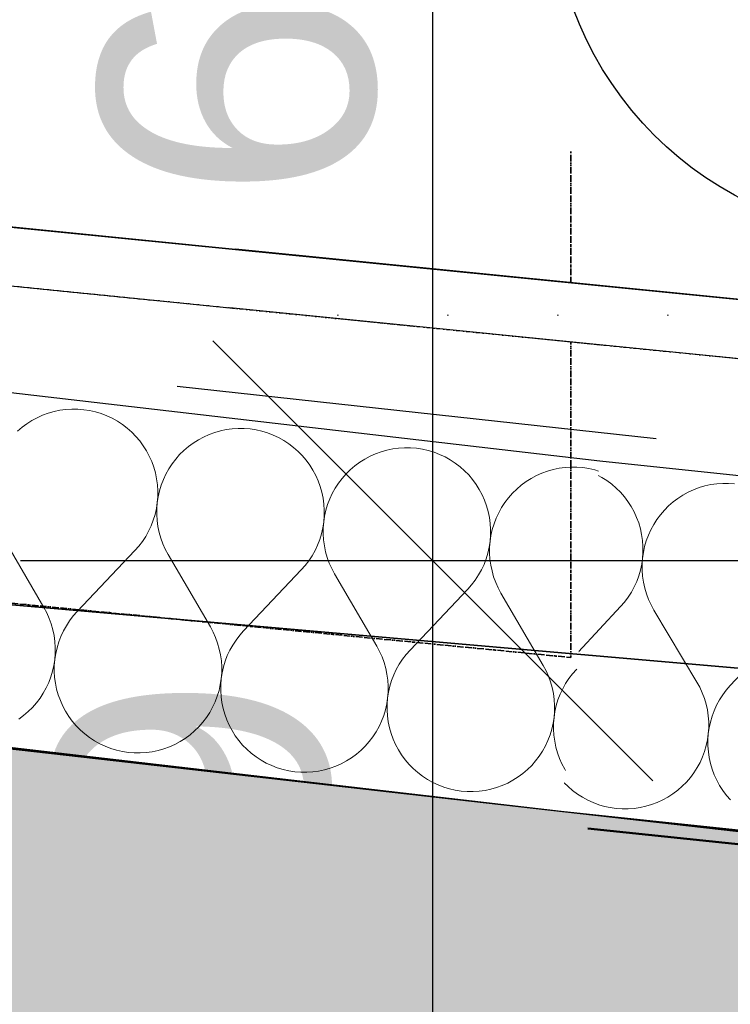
# Model space of a CAD drawing. Header units: millimetres. Extents: x -28761 to 4793, y -4271 to 20239.
# Tile 152 of 256: x -13695 to -13371, y 9213 to 9661. Entities that reach past the tile are written whole.
import ezdxf

# ---------------------------------------------------------------- set-up
doc = ezdxf.new("R2010")
doc.units = ezdxf.units.MM
doc.header["$MEASUREMENT"] = 0
for name, pattern in [('Telekomunikacni vodic', [9.25, 3, -0.75, 3, -0.75, 0.125, -0.75, 0.125, -0.75]), ('Wipeout_Contour', [1000, 0, -1000]), ('Čerchovaná M', [4.5, 2.5, -0.85, 0.3, -0.85])]:
    doc.linetypes.add(name, pattern=pattern)
for name, color, linetype in [('5._POHLED ZÁPADNÍ_1_Konstrukce - nenosné', 7, 'Continuous'), ('5._POHLED ZÁPADNÍ_1_Konstrukce - nosné', 7, 'Continuous'), ('5._POHLED ZÁPADNÍ_1_Kóty - SP', 7, 'Continuous'), ('5._POHLED ZÁPADNÍ_1_Nové_3D prvky model', 7, 'Continuous'), ('5._POHLED ZÁPADNÍ_1_Nové_Konstrukce - nenosné', 7, 'Continuous'), ('5._POHLED ZÁPADNÍ_1_Nové_Konstrukce - nosné', 7, 'Continuous'), ('5._POHLED ZÁPADNÍ_1_Nové_Kóty - SP', 7, 'Continuous'), ('5._POHLED ZÁPADNÍ_1_Nové_Popis', 7, 'Continuous'), ('5._POHLED ZÁPADNÍ_1_Nové_Výplně - Povrchové', 7, 'Continuous'), ('5._POHLED ZÁPADNÍ_1_Nové_Výplně – Řezové', 7, 'Continuous'), ('5._POHLED ZÁPADNÍ_1_Nové_ZJEDNODUŠENÝ DVŮR', 7, 'Continuous'), ('5._POHLED ZÁPADNÍ_1_TZB - elektroinstalace', 7, 'Continuous'), ('5._POHLED ZÁPADNÍ_1_Výplně – Řezové', 7, 'Continuous')]:
    doc.layers.add(name, color=color, linetype=linetype)
doc.styles.add('GENEROVANÝ_STYL_2', font='txt')
pattern_1 = [(0, (0, 0), (0, 86.60254), [0, -50]), (0, (25, 43.3), (0, 86.60254), [0, -50])]

# ---------------------------------------------------------------- blocks, each defined once
blk = doc.blocks.new('*X36', base_point=(-30186.65, -6515.26))
at = {"layer": '5._POHLED ZÁPADNÍ_1_Nové_Výplně – Řezové', "color": 21, "linetype": 'Continuous', "lineweight": 20, "true_color": 0xffaaaa}
for p, q in [((-13429.88, 9452.61), (-13431.57, 9453.52)), ((-13427.59, 9451.14), (-13429.88, 9452.61)), ((-13425.41, 9449.52), (-13427.59, 9451.14)), ((-13423.35, 9447.74), (-13425.41, 9449.52)), ((-13421.42, 9445.82), (-13423.35, 9447.74)), ((-13388.15, 9446.99), (-13390.62, 9445.85)), ((-13385.6, 9447.94), (-13388.15, 9446.99)), ((-13382.99, 9448.72), (-13385.6, 9447.94)), ((-13380.33, 9449.3), (-13382.99, 9448.72)), ((-13377.64, 9449.69), (-13380.33, 9449.3)), ((-13374.93, 9449.89), (-13377.64, 9449.69)), ((-13372.21, 9449.9), (-13374.93, 9449.89)), ((-13369.49, 9449.71), (-13372.21, 9449.9)), ((-13419.64, 9443.77), (-13421.42, 9445.82)), ((-13418, 9441.59), (-13419.64, 9443.77)), ((-13416.53, 9439.3), (-13418, 9441.59)), ((-13397.46, 9441.43), (-13399.51, 9439.64)), ((-13395.29, 9443.07), (-13397.46, 9441.43)), ((-13393, 9444.54), (-13395.29, 9443.07)), ((-13390.62, 9445.85), (-13393, 9444.54)), ((-13415.22, 9436.92), (-13416.53, 9439.3)), ((-13401.43, 9437.71), (-13403.21, 9435.65)), ((-13399.51, 9439.64), (-13401.43, 9437.71)), ((-13414.09, 9434.45), (-13415.22, 9436.92)), ((-13413.13, 9431.9), (-13414.09, 9434.45)), ((-13404.83, 9433.47), (-13406.3, 9431.18)), ((-13403.21, 9435.65), (-13404.83, 9433.47)), ((-13412.36, 9429.29), (-13413.13, 9431.9)), ((-13411.78, 9426.63), (-13412.36, 9429.29)), ((-13407.6, 9428.79), (-13408.72, 9426.31)), ((-13406.3, 9431.18), (-13407.6, 9428.79)), ((-13411.39, 9423.94), (-13411.78, 9426.63)), ((-13411.19, 9421.23), (-13411.39, 9423.94)), ((-13409.66, 9423.76), (-13410.42, 9421.15)), ((-13408.72, 9426.31), (-13409.66, 9423.76)), ((-13411.18, 9418.51), (-13411.19, 9421.23)), ((-13410.42, 9421.15), (-13410.99, 9418.49)), ((-13411.76, 9413.1), (-13411.37, 9415.79)), ((-13411.37, 9415.79), (-13411.56, 9413.08)), ((-13411.37, 9415.79), (-13411.18, 9418.51)), ((-13410.99, 9418.49), (-13411.37, 9415.79)), ((-13413.09, 9407.83), (-13412.33, 9410.44)), ((-13412.33, 9410.44), (-13411.76, 9413.1)), ((-13411.56, 9413.08), (-13411.55, 9410.36)), ((-13411.55, 9410.36), (-13411.35, 9407.64)), ((-13414.04, 9405.28), (-13413.09, 9407.83)), ((-13411.35, 9407.64), (-13410.95, 9404.95)), ((-13416.47, 9400.41), (-13415.17, 9402.8)), ((-13415.17, 9402.8), (-13414.04, 9405.28)), ((-13410.95, 9404.95), (-13410.37, 9402.3)), ((-13410.37, 9402.3), (-13409.59, 9399.69)), ((-13419.56, 9395.94), (-13417.93, 9398.12)), ((-13417.93, 9398.12), (-13416.47, 9400.41)), ((-13409.59, 9399.69), (-13408.64, 9397.14)), ((-13408.64, 9397.14), (-13407.5, 9394.67)), ((-13421.34, 9393.88), (-13440.44, 9373.32)), ((-13421.34, 9393.88), (-13419.56, 9395.94)), ((-13407.5, 9394.67), (-13406.19, 9392.29)), ((-13406.19, 9392.29), (-13386.65, 9359.58)), ((-13345.57, 9385.9), (-13371.49, 9357.99)), ((-13385.34, 9357.2), (-13386.65, 9359.58)), ((-13384.2, 9354.73), (-13385.34, 9357.2)), ((-13371.49, 9357.99), (-13373.27, 9355.93)), ((-13383.24, 9352.18), (-13384.2, 9354.73)), ((-13382.47, 9349.58), (-13383.24, 9352.18)), ((-13374.9, 9353.75), (-13376.37, 9351.46)), ((-13373.27, 9355.93), (-13374.9, 9353.75)), ((-13381.88, 9346.92), (-13382.47, 9349.58)), ((-13377.67, 9349.07), (-13378.79, 9346.59)), ((-13376.37, 9351.46), (-13377.67, 9349.07)), ((-13381.49, 9344.23), (-13381.88, 9346.92)), ((-13381.28, 9341.51), (-13381.49, 9344.23)), ((-13379.74, 9344.04), (-13380.5, 9341.43)), ((-13378.79, 9346.59), (-13379.74, 9344.04)), ((-13381.46, 9336.08), (-13381.28, 9338.79)), ((-13381.08, 9338.77), (-13381.46, 9336.08)), ((-13381.28, 9338.79), (-13381.28, 9341.51)), ((-13380.5, 9341.43), (-13381.08, 9338.77)), ((-13381.84, 9333.39), (-13381.46, 9336.08)), ((-13381.46, 9336.08), (-13381.65, 9333.37)), ((-13383.17, 9328.11), (-13382.41, 9330.73)), ((-13382.41, 9330.73), (-13381.84, 9333.39)), ((-13381.65, 9333.37), (-13381.65, 9330.65)), ((-13381.65, 9330.65), (-13381.45, 9327.93)), ((-13385.24, 9323.08), (-13384.12, 9325.56)), ((-13384.12, 9325.56), (-13383.17, 9328.11)), ((-13381.45, 9327.93), (-13381.06, 9325.24)), ((-13381.06, 9325.24), (-13380.48, 9322.58)), ((-13388, 9318.4), (-13386.54, 9320.69)), ((-13386.54, 9320.69), (-13385.24, 9323.08)), ((-13380.48, 9322.58), (-13379.7, 9319.97)), ((-13391.4, 9314.16), (-13389.63, 9316.22)), ((-13389.63, 9316.22), (-13388, 9318.4)), ((-13379.7, 9319.97), (-13378.75, 9317.43)), ((-13378.75, 9317.43), (-13377.61, 9314.95)), ((-13447.02, 9313.87), (-13445.26, 9312.11)), ((-13445.26, 9312.11), (-13443.2, 9310.34)), ((-13395.37, 9310.44), (-13393.32, 9312.23)), ((-13393.32, 9312.23), (-13391.4, 9314.16)), ((-13377.61, 9314.95), (-13376.31, 9312.57)), ((-13376.31, 9312.57), (-13374.83, 9310.28)), ((-13443.2, 9310.34), (-13441.02, 9308.71)), ((-13441.02, 9308.71), (-13438.72, 9307.24)), ((-13438.72, 9307.24), (-13436.33, 9305.95)), ((-13402.22, 9306.02), (-13399.83, 9307.33)), ((-13399.83, 9307.33), (-13397.55, 9308.81)), ((-13397.55, 9308.81), (-13395.37, 9310.44)), ((-13374.83, 9310.28), (-13373.2, 9308.11)), ((-13373.2, 9308.11), (-13371.41, 9306.05)), ((-13436.33, 9305.95), (-13433.86, 9304.82)), ((-13433.86, 9304.82), (-13431.31, 9303.87)), ((-13431.31, 9303.87), (-13428.69, 9303.11)), ((-13428.69, 9303.11), (-13426.03, 9302.54)), ((-13412.5, 9302.57), (-13409.84, 9303.16)), ((-13409.84, 9303.16), (-13407.24, 9303.93)), ((-13407.24, 9303.93), (-13404.69, 9304.88)), ((-13404.69, 9304.88), (-13402.22, 9306.02)), ((-13426.03, 9302.54), (-13423.34, 9302.16)), ((-13423.34, 9302.16), (-13420.63, 9301.97)), ((-13420.63, 9301.97), (-13417.91, 9301.98)), ((-13417.91, 9301.98), (-13415.19, 9302.18)), ((-13415.19, 9302.18), (-13412.5, 9302.57))]:
    blk.add_line(p, q, dxfattribs=at)
blk = doc.blocks.new('*X37', base_point=(-30186.65, -6515.26))
at = {"layer": '5._POHLED ZÁPADNÍ_1_Nové_Výplně – Řezové', "color": 21, "linetype": 'Continuous', "lineweight": 20, "true_color": 0xffaaaa}
for p, q in [((-13681.65, 9481.78), (-13684.2, 9480.85)), ((-13679.03, 9482.52), (-13681.65, 9481.78)), ((-13676.37, 9483.08), (-13679.03, 9482.52)), ((-13673.67, 9483.44), (-13676.37, 9483.08)), ((-13670.96, 9483.61), (-13673.67, 9483.44)), ((-13668.24, 9483.59), (-13670.96, 9483.61)), ((-13665.52, 9483.37), (-13668.24, 9483.59)), ((-13662.83, 9482.97), (-13665.52, 9483.37)), ((-13660.18, 9482.36), (-13662.83, 9482.97)), ((-13657.58, 9481.58), (-13660.18, 9482.36)), ((-13689.09, 9478.45), (-13691.39, 9477)), ((-13686.69, 9479.74), (-13689.09, 9478.45)), ((-13684.2, 9480.85), (-13686.69, 9479.74)), ((-13655.04, 9480.6), (-13657.58, 9481.58)), ((-13652.57, 9479.45), (-13655.04, 9480.6)), ((-13650.19, 9478.13), (-13652.57, 9479.45)), ((-13647.92, 9476.64), (-13650.19, 9478.13)), ((-13693.58, 9475.39), (-13695.65, 9473.62)), ((-13691.39, 9477), (-13693.58, 9475.39)), ((-13645.75, 9474.99), (-13647.92, 9476.64)), ((-13643.71, 9473.19), (-13645.75, 9474.99)), ((-13641.81, 9471.25), (-13643.71, 9473.19)), ((-13605.96, 9473), (-13608.52, 9472.07)), ((-13603.35, 9473.75), (-13605.96, 9473)), ((-13600.68, 9474.3), (-13603.35, 9473.75)), ((-13597.99, 9474.67), (-13600.68, 9474.3)), ((-13595.27, 9474.84), (-13597.99, 9474.67)), ((-13592.55, 9474.82), (-13595.27, 9474.84)), ((-13589.84, 9474.6), (-13592.55, 9474.82)), ((-13587.15, 9474.19), (-13589.84, 9474.6)), ((-13584.5, 9473.59), (-13587.15, 9474.19)), ((-13581.89, 9472.8), (-13584.5, 9473.59)), ((-13579.35, 9471.83), (-13581.89, 9472.8)), ((-13640.04, 9469.18), (-13641.81, 9471.25)), ((-13638.43, 9466.99), (-13640.04, 9469.18)), ((-13613.4, 9469.68), (-13615.7, 9468.22)), ((-13611, 9470.96), (-13613.4, 9469.68)), ((-13608.52, 9472.07), (-13611, 9470.96)), ((-13576.89, 9470.68), (-13579.35, 9471.83)), ((-13574.51, 9469.36), (-13576.89, 9470.68)), ((-13572.24, 9467.87), (-13574.51, 9469.36)), ((-13636.98, 9464.69), (-13638.43, 9466.99)), ((-13635.7, 9462.29), (-13636.98, 9464.69)), ((-13619.96, 9464.85), (-13621.9, 9462.94)), ((-13617.89, 9466.61), (-13619.96, 9464.85)), ((-13615.7, 9468.22), (-13617.89, 9466.61)), ((-13570.07, 9466.22), (-13572.24, 9467.87)), ((-13568.03, 9464.42), (-13570.07, 9466.22)), ((-13566.12, 9462.48), (-13568.03, 9464.42)), ((-13530.28, 9464.23), (-13532.84, 9463.3)), ((-13527.66, 9464.97), (-13530.28, 9464.23)), ((-13525, 9465.53), (-13527.66, 9464.97)), ((-13522.3, 9465.89), (-13525, 9465.53)), ((-13519.59, 9466.07), (-13522.3, 9465.89)), ((-13516.87, 9466.04), (-13519.59, 9466.07)), ((-13514.16, 9465.83), (-13516.87, 9466.04)), ((-13511.47, 9465.42), (-13514.16, 9465.83)), ((-13508.81, 9464.82), (-13511.47, 9465.42)), ((-13506.21, 9464.03), (-13508.81, 9464.82)), ((-13503.67, 9463.06), (-13506.21, 9464.03)), ((-13634.59, 9459.8), (-13635.7, 9462.29)), ((-13633.66, 9457.25), (-13634.59, 9459.8)), ((-13623.7, 9460.9), (-13625.35, 9458.73)), ((-13621.9, 9462.94), (-13623.7, 9460.9)), ((-13564.36, 9460.41), (-13566.12, 9462.48)), ((-13562.75, 9458.21), (-13564.36, 9460.41)), ((-13540.02, 9459.45), (-13542.21, 9457.84)), ((-13537.72, 9460.9), (-13540.02, 9459.45)), ((-13535.32, 9462.19), (-13537.72, 9460.9)), ((-13532.84, 9463.3), (-13535.32, 9462.19)), ((-13501.2, 9461.91), (-13503.67, 9463.06)), ((-13498.83, 9460.58), (-13501.2, 9461.91)), ((-13496.55, 9459.09), (-13498.83, 9460.58)), ((-13632.92, 9454.63), (-13633.66, 9457.25)), ((-13626.84, 9456.45), (-13628.16, 9454.08)), ((-13625.35, 9458.73), (-13626.84, 9456.45)), ((-13561.3, 9455.91), (-13562.75, 9458.21)), ((-13560.01, 9453.51), (-13561.3, 9455.91)), ((-13544.28, 9456.07), (-13546.22, 9454.16)), ((-13542.21, 9457.84), (-13544.28, 9456.07)), ((-13494.39, 9457.44), (-13496.55, 9459.09)), ((-13492.35, 9455.64), (-13494.39, 9457.44)), ((-13490.44, 9453.7), (-13492.35, 9455.64)), ((-13454.6, 9455.45), (-13457.15, 9454.52)), ((-13451.98, 9456.2), (-13454.6, 9455.45)), ((-13449.32, 9456.76), (-13451.98, 9456.2)), ((-13446.62, 9457.12), (-13449.32, 9456.76)), ((-13443.91, 9457.29), (-13446.62, 9457.12)), ((-13441.19, 9457.27), (-13443.91, 9457.29)), ((-13438.47, 9457.05), (-13441.19, 9457.27)), ((-13435.78, 9456.64), (-13438.47, 9457.05)), ((-13433.13, 9456.04), (-13435.78, 9456.64)), ((-13431.35, 9455.5), (-13433.13, 9456.04)), ((-13632.36, 9451.97), (-13632.92, 9454.63)), ((-13632, 9449.27), (-13632.36, 9451.97)), ((-13629.31, 9451.61), (-13630.28, 9449.07)), ((-13628.16, 9454.08), (-13629.31, 9451.61)), ((-13558.91, 9451.03), (-13560.01, 9453.51)), ((-13557.98, 9448.47), (-13558.91, 9451.03)), ((-13548.02, 9452.12), (-13549.66, 9449.96)), ((-13546.22, 9454.16), (-13548.02, 9452.12)), ((-13488.68, 9451.63), (-13490.44, 9453.7)), ((-13487.06, 9449.44), (-13488.68, 9451.63)), ((-13464.34, 9450.68), (-13466.53, 9449.06)), ((-13462.03, 9452.13), (-13464.34, 9450.68)), ((-13459.64, 9453.41), (-13462.03, 9452.13)), ((-13457.15, 9454.52), (-13459.64, 9453.41)), ((-13631.83, 9446.55), (-13632, 9449.27)), ((-13631.85, 9443.83), (-13631.83, 9446.55)), ((-13631.07, 9446.47), (-13631.66, 9443.81)), ((-13630.28, 9449.07), (-13631.07, 9446.47)), ((-13557.23, 9445.86), (-13557.98, 9448.47)), ((-13551.15, 9447.68), (-13552.48, 9445.3)), ((-13549.66, 9449.96), (-13551.15, 9447.68)), ((-13485.61, 9447.14), (-13487.06, 9449.44)), ((-13484.33, 9444.74), (-13485.61, 9447.14)), ((-13468.6, 9447.3), (-13470.54, 9445.39)), ((-13466.53, 9449.06), (-13468.6, 9447.3)), ((-13632.07, 9441.12), (-13631.85, 9443.83)), ((-13631.66, 9443.81), (-13632.07, 9441.12)), ((-13556.68, 9443.19), (-13557.23, 9445.86)), ((-13556.32, 9440.5), (-13556.68, 9443.19)), ((-13553.62, 9442.84), (-13554.6, 9440.3)), ((-13552.48, 9445.3), (-13553.62, 9442.84)), ((-13483.22, 9442.26), (-13484.33, 9444.74)), ((-13482.29, 9439.7), (-13483.22, 9442.26)), ((-13472.33, 9443.35), (-13473.98, 9441.18)), ((-13470.54, 9445.39), (-13472.33, 9443.35)), ((-13633.09, 9435.78), (-13632.48, 9438.43)), ((-13632.48, 9438.43), (-13632.07, 9441.12)), ((-13632.29, 9438.41), (-13632.31, 9435.69)), ((-13632.07, 9441.12), (-13632.29, 9438.41)), ((-13556.15, 9437.78), (-13556.32, 9440.5)), ((-13556.17, 9435.06), (-13556.15, 9437.78)), ((-13555.38, 9437.69), (-13555.98, 9435.04)), ((-13554.6, 9440.3), (-13555.38, 9437.69)), ((-13481.55, 9437.08), (-13482.29, 9439.7)), ((-13481, 9434.42), (-13481.55, 9437.08)), ((-13475.47, 9438.91), (-13476.79, 9436.53)), ((-13473.98, 9441.18), (-13475.47, 9438.91)), ((-13634.85, 9430.64), (-13633.88, 9433.18)), ((-13633.88, 9433.18), (-13633.09, 9435.78)), ((-13632.31, 9435.69), (-13632.13, 9432.97)), ((-13632.13, 9432.97), (-13631.77, 9430.28)), ((-13556.39, 9432.35), (-13556.17, 9435.06)), ((-13555.98, 9435.04), (-13556.39, 9432.35)), ((-13480.63, 9431.72), (-13481, 9434.42)), ((-13477.94, 9434.06), (-13478.91, 9431.52)), ((-13476.79, 9436.53), (-13477.94, 9434.06)), ((-13637.33, 9425.8), (-13636, 9428.17)), ((-13636, 9428.17), (-13634.85, 9430.64)), ((-13631.77, 9430.28), (-13631.21, 9427.62)), ((-13557.4, 9427.01), (-13556.8, 9429.66)), ((-13556.8, 9429.66), (-13556.39, 9432.35)), ((-13556.6, 9429.64), (-13556.62, 9426.92)), ((-13556.39, 9432.35), (-13556.6, 9429.64)), ((-13480.46, 9429.01), (-13480.63, 9431.72)), ((-13480.49, 9426.29), (-13480.46, 9429.01)), ((-13479.7, 9428.92), (-13480.3, 9426.26)), ((-13478.91, 9431.52), (-13479.7, 9428.92)), ((-13702.82, 9426.34), (-13683.62, 9393.43)), ((-13638.82, 9423.52), (-13637.33, 9425.8)), ((-13631.21, 9427.62), (-13630.46, 9425)), ((-13630.46, 9425), (-13629.53, 9422.44)), ((-13559.17, 9421.86), (-13558.19, 9424.4)), ((-13558.19, 9424.4), (-13557.4, 9427.01)), ((-13556.62, 9426.92), (-13556.45, 9424.2)), ((-13556.45, 9424.2), (-13556.08, 9421.5)), ((-13481.12, 9420.89), (-13480.7, 9423.57)), ((-13480.7, 9423.57), (-13480.92, 9420.86)), ((-13480.7, 9423.57), (-13480.49, 9426.29)), ((-13480.3, 9426.26), (-13480.7, 9423.57)), ((-13642.27, 9419.32), (-13668.48, 9391.68)), ((-13642.27, 9419.32), (-13640.47, 9421.36)), ((-13640.47, 9421.36), (-13638.82, 9423.52)), ((-13629.53, 9422.44), (-13628.42, 9419.96)), ((-13628.42, 9419.96), (-13627.13, 9417.56)), ((-13561.64, 9417.02), (-13560.32, 9419.4)), ((-13560.32, 9419.4), (-13559.17, 9421.86)), ((-13556.08, 9421.5), (-13555.53, 9418.84)), ((-13481.72, 9418.23), (-13481.12, 9420.89)), ((-13480.92, 9420.86), (-13480.94, 9418.14)), ((-13627.13, 9417.56), (-13607.94, 9384.66)), ((-13564.79, 9412.58), (-13563.14, 9414.75)), ((-13563.14, 9414.75), (-13561.64, 9417.02)), ((-13555.53, 9418.84), (-13554.78, 9416.23)), ((-13554.78, 9416.23), (-13553.85, 9413.67)), ((-13483.48, 9413.09), (-13482.51, 9415.63)), ((-13482.51, 9415.63), (-13481.72, 9418.23)), ((-13480.94, 9418.14), (-13480.77, 9415.43)), ((-13480.77, 9415.43), (-13480.4, 9412.73)), ((-13566.59, 9410.54), (-13592.8, 9382.9)), ((-13566.59, 9410.54), (-13564.79, 9412.58)), ((-13553.85, 9413.67), (-13552.74, 9411.19)), ((-13552.74, 9411.19), (-13551.45, 9408.79)), ((-13485.96, 9408.25), (-13484.63, 9410.62)), ((-13484.63, 9410.62), (-13483.48, 9413.09)), ((-13480.4, 9412.73), (-13479.84, 9410.07)), ((-13551.45, 9408.79), (-13532.25, 9375.88)), ((-13489.1, 9403.81), (-13487.45, 9405.97)), ((-13487.45, 9405.97), (-13485.96, 9408.25)), ((-13479.84, 9410.07), (-13479.1, 9407.45)), ((-13479.1, 9407.45), (-13478.16, 9404.9)), ((-13490.9, 9401.77), (-13517.12, 9374.13)), ((-13490.9, 9401.77), (-13489.1, 9403.81)), ((-13478.16, 9404.9), (-13477.05, 9402.41)), ((-13477.05, 9402.41), (-13475.77, 9400.02)), ((-13475.77, 9400.02), (-13456.57, 9367.11)), ((-13682.33, 9391.03), (-13683.62, 9393.43)), ((-13681.22, 9388.55), (-13682.33, 9391.03)), ((-13680.29, 9386), (-13681.22, 9388.55)), ((-13670.28, 9389.64), (-13671.93, 9387.47)), ((-13668.48, 9391.68), (-13670.28, 9389.64)), ((-13679.54, 9383.38), (-13680.29, 9386)), ((-13678.99, 9380.72), (-13679.54, 9383.38)), ((-13673.43, 9385.2), (-13674.75, 9382.82)), ((-13671.93, 9387.47), (-13673.43, 9385.2)), ((-13606.65, 9382.26), (-13607.94, 9384.66)), ((-13678.62, 9378.02), (-13678.99, 9380.72)), ((-13675.9, 9380.36), (-13676.88, 9377.82)), ((-13674.75, 9382.82), (-13675.9, 9380.36)), ((-13605.54, 9379.78), (-13606.65, 9382.26)), ((-13604.61, 9377.22), (-13605.54, 9379.78)), ((-13594.6, 9380.86), (-13596.25, 9378.7)), ((-13592.8, 9382.9), (-13594.6, 9380.86)), ((-13678.45, 9375.31), (-13678.62, 9378.02)), ((-13678.47, 9372.59), (-13678.45, 9375.31)), ((-13677.67, 9375.22), (-13678.27, 9372.56)), ((-13676.88, 9377.82), (-13677.67, 9375.22)), ((-13603.86, 9374.61), (-13604.61, 9377.22)), ((-13603.3, 9371.94), (-13603.86, 9374.61)), ((-13597.74, 9376.43), (-13599.07, 9374.05)), ((-13596.25, 9378.7), (-13597.74, 9376.43)), ((-13530.97, 9373.49), (-13532.25, 9375.88)), ((-13679.09, 9367.18), (-13678.68, 9369.87)), ((-13678.68, 9369.87), (-13678.9, 9367.16)), ((-13678.68, 9369.87), (-13678.47, 9372.59)), ((-13678.27, 9372.56), (-13678.68, 9369.87)), ((-13602.94, 9369.25), (-13603.3, 9371.94)), ((-13600.22, 9371.59), (-13601.19, 9369.05)), ((-13599.07, 9374.05), (-13600.22, 9371.59)), ((-13529.86, 9371), (-13530.97, 9373.49)), ((-13528.92, 9368.45), (-13529.86, 9371)), ((-13520.57, 9369.93), (-13522.06, 9367.65)), ((-13518.92, 9372.09), (-13520.57, 9369.93)), ((-13517.12, 9374.13), (-13518.92, 9372.09)), ((-13679.69, 9364.53), (-13679.09, 9367.18)), ((-13678.9, 9367.16), (-13678.92, 9364.44)), ((-13602.76, 9366.53), (-13602.94, 9369.25)), ((-13602.78, 9363.81), (-13602.76, 9366.53)), ((-13601.98, 9366.44), (-13602.59, 9363.79)), ((-13601.19, 9369.05), (-13601.98, 9366.44)), ((-13528.18, 9365.83), (-13528.92, 9368.45)), ((-13527.62, 9363.17), (-13528.18, 9365.83)), ((-13522.06, 9367.65), (-13523.38, 9365.28)), ((-13455.28, 9364.71), (-13456.57, 9367.11)), ((-13441.3, 9365.49), (-13441.43, 9365.36)), ((-13681.45, 9359.38), (-13680.48, 9361.93)), ((-13680.48, 9361.93), (-13679.69, 9364.53)), ((-13678.92, 9364.44), (-13678.75, 9361.73)), ((-13678.75, 9361.73), (-13678.39, 9359.03)), ((-13603.41, 9358.41), (-13603, 9361.1)), ((-13603, 9361.1), (-13603.22, 9358.39)), ((-13603, 9361.1), (-13602.78, 9363.81)), ((-13602.59, 9363.79), (-13603, 9361.1)), ((-13527.25, 9360.47), (-13527.62, 9363.17)), ((-13524.54, 9362.81), (-13525.51, 9360.27)), ((-13523.38, 9365.28), (-13524.54, 9362.81)), ((-13454.17, 9362.23), (-13455.28, 9364.71)), ((-13453.24, 9359.67), (-13454.17, 9362.23)), ((-13444.88, 9361.15), (-13446.38, 9358.88)), ((-13443.23, 9363.32), (-13444.88, 9361.15)), ((-13441.43, 9365.36), (-13443.23, 9363.32)), ((-13683.92, 9354.54), (-13682.6, 9356.92)), ((-13682.6, 9356.92), (-13681.45, 9359.38)), ((-13678.39, 9359.03), (-13677.84, 9356.37)), ((-13604, 9355.76), (-13603.41, 9358.41)), ((-13603.22, 9358.39), (-13603.24, 9355.67)), ((-13527.08, 9357.76), (-13527.25, 9360.47)), ((-13527.1, 9355.04), (-13527.08, 9357.76)), ((-13526.3, 9357.67), (-13526.9, 9355.02)), ((-13525.51, 9360.27), (-13526.3, 9357.67)), ((-13452.49, 9357.06), (-13453.24, 9359.67)), ((-13451.94, 9354.4), (-13452.49, 9357.06)), ((-13447.7, 9356.5), (-13448.85, 9354.04)), ((-13446.38, 9358.88), (-13447.7, 9356.5)), ((-13687.05, 9350.1), (-13685.41, 9352.26)), ((-13685.41, 9352.26), (-13683.92, 9354.54)), ((-13677.84, 9356.37), (-13677.09, 9353.75)), ((-13677.09, 9353.75), (-13676.16, 9351.19)), ((-13605.76, 9350.61), (-13604.79, 9353.15)), ((-13604.79, 9353.15), (-13604, 9355.76)), ((-13603.24, 9355.67), (-13603.07, 9352.95)), ((-13603.07, 9352.95), (-13602.71, 9350.26)), ((-13527.72, 9349.64), (-13527.31, 9352.33)), ((-13527.31, 9352.33), (-13527.53, 9349.61)), ((-13527.31, 9352.33), (-13527.1, 9355.04)), ((-13526.9, 9355.02), (-13527.31, 9352.33)), ((-13451.57, 9351.7), (-13451.94, 9354.4)), ((-13448.85, 9354.04), (-13449.83, 9351.5)), ((-13690.79, 9346.15), (-13688.85, 9348.06)), ((-13688.85, 9348.06), (-13687.05, 9350.1)), ((-13676.16, 9351.19), (-13675.06, 9348.71)), ((-13675.06, 9348.71), (-13673.77, 9346.31)), ((-13608.23, 9345.77), (-13606.91, 9348.14)), ((-13606.91, 9348.14), (-13605.76, 9350.61)), ((-13602.71, 9350.26), (-13602.15, 9347.59)), ((-13602.15, 9347.59), (-13601.41, 9344.98)), ((-13528.32, 9346.98), (-13527.72, 9349.64)), ((-13527.53, 9349.61), (-13527.56, 9346.89)), ((-13451.4, 9348.98), (-13451.57, 9351.7)), ((-13451.42, 9346.26), (-13451.4, 9348.98)), ((-13450.62, 9348.89), (-13451.22, 9346.24)), ((-13449.83, 9351.5), (-13450.62, 9348.89)), ((-13695.05, 9342.77), (-13692.86, 9344.38)), ((-13692.86, 9344.38), (-13690.79, 9346.15)), ((-13673.77, 9346.31), (-13672.32, 9344.01)), ((-13672.32, 9344.01), (-13670.71, 9341.82)), ((-13611.37, 9341.33), (-13609.72, 9343.49)), ((-13609.72, 9343.49), (-13608.23, 9345.77)), ((-13601.41, 9344.98), (-13600.48, 9342.42)), ((-13530.08, 9341.84), (-13529.11, 9344.38)), ((-13529.11, 9344.38), (-13528.32, 9346.98)), ((-13527.56, 9346.89), (-13527.39, 9344.18)), ((-13527.39, 9344.18), (-13527.02, 9341.48)), ((-13452.04, 9340.86), (-13451.63, 9343.55)), ((-13451.63, 9343.55), (-13451.85, 9340.84)), ((-13451.63, 9343.55), (-13451.42, 9346.26)), ((-13451.22, 9346.24), (-13451.63, 9343.55)), ((-13670.71, 9341.82), (-13668.95, 9339.74)), ((-13668.95, 9339.74), (-13667.04, 9337.8)), ((-13615.11, 9337.37), (-13613.17, 9339.28)), ((-13613.17, 9339.28), (-13611.37, 9341.33)), ((-13600.48, 9342.42), (-13599.37, 9339.93)), ((-13599.37, 9339.93), (-13598.09, 9337.54)), ((-13532.55, 9336.99), (-13531.23, 9339.37)), ((-13531.23, 9339.37), (-13530.08, 9341.84)), ((-13527.02, 9341.48), (-13526.47, 9338.82)), ((-13526.47, 9338.82), (-13525.73, 9336.2)), ((-13452.64, 9338.21), (-13452.04, 9340.86)), ((-13451.85, 9340.84), (-13451.87, 9338.12)), ((-13667.04, 9337.8), (-13665, 9336.01)), ((-13665, 9336.01), (-13662.84, 9334.36)), ((-13662.84, 9334.36), (-13660.56, 9332.87)), ((-13619.37, 9334), (-13617.18, 9335.61)), ((-13617.18, 9335.61), (-13615.11, 9337.37)), ((-13598.09, 9337.54), (-13596.64, 9335.23)), ((-13596.64, 9335.23), (-13595.03, 9333.04)), ((-13535.69, 9332.55), (-13534.04, 9334.72)), ((-13534.04, 9334.72), (-13532.55, 9336.99)), ((-13525.73, 9336.2), (-13524.8, 9333.65)), ((-13454.39, 9333.06), (-13453.42, 9335.6)), ((-13453.42, 9335.6), (-13452.64, 9338.21)), ((-13451.87, 9338.12), (-13451.7, 9335.41)), ((-13451.7, 9335.41), (-13451.34, 9332.71)), ((-13660.56, 9332.87), (-13658.18, 9331.54)), ((-13658.18, 9331.54), (-13655.72, 9330.39)), ((-13655.72, 9330.39), (-13653.18, 9329.42)), ((-13629.11, 9329.22), (-13626.55, 9330.15)), ((-13626.55, 9330.15), (-13624.07, 9331.26)), ((-13624.07, 9331.26), (-13621.67, 9332.54)), ((-13621.67, 9332.54), (-13619.37, 9334)), ((-13595.03, 9333.04), (-13593.26, 9330.97)), ((-13593.26, 9330.97), (-13591.36, 9329.03)), ((-13539.42, 9328.6), (-13537.48, 9330.51)), ((-13537.48, 9330.51), (-13535.69, 9332.55)), ((-13524.8, 9333.65), (-13523.69, 9331.16)), ((-13523.69, 9331.16), (-13522.41, 9328.76)), ((-13456.87, 9328.22), (-13455.54, 9330.6)), ((-13455.54, 9330.6), (-13454.39, 9333.06)), ((-13451.34, 9332.71), (-13450.79, 9330.05)), ((-13450.79, 9330.05), (-13450.04, 9327.43)), ((-13653.18, 9329.42), (-13650.57, 9328.63)), ((-13650.57, 9328.63), (-13647.92, 9328.03)), ((-13647.92, 9328.03), (-13645.23, 9327.62)), ((-13645.23, 9327.62), (-13642.52, 9327.4)), ((-13642.52, 9327.4), (-13639.8, 9327.38)), ((-13639.8, 9327.38), (-13637.08, 9327.55)), ((-13637.08, 9327.55), (-13634.39, 9327.92)), ((-13634.39, 9327.92), (-13631.72, 9328.47)), ((-13631.72, 9328.47), (-13629.11, 9329.22)), ((-13591.36, 9329.03), (-13589.32, 9327.23)), ((-13589.32, 9327.23), (-13587.15, 9325.58)), ((-13587.15, 9325.58), (-13584.88, 9324.09)), ((-13545.98, 9323.77), (-13543.68, 9325.22)), ((-13543.68, 9325.22), (-13541.49, 9326.84)), ((-13541.49, 9326.84), (-13539.42, 9328.6)), ((-13522.41, 9328.76), (-13520.95, 9326.46)), ((-13520.95, 9326.46), (-13519.34, 9324.27)), ((-13460, 9323.78), (-13458.36, 9325.94)), ((-13458.36, 9325.94), (-13456.87, 9328.22)), ((-13450.04, 9327.43), (-13449.11, 9324.87)), ((-13584.88, 9324.09), (-13582.5, 9322.77)), ((-13582.5, 9322.77), (-13580.03, 9321.62)), ((-13580.03, 9321.62), (-13577.49, 9320.65)), ((-13577.49, 9320.65), (-13574.89, 9319.86)), ((-13553.42, 9320.45), (-13550.87, 9321.38)), ((-13550.87, 9321.38), (-13548.38, 9322.49)), ((-13548.38, 9322.49), (-13545.98, 9323.77)), ((-13519.34, 9324.27), (-13517.58, 9322.2)), ((-13517.58, 9322.2), (-13515.67, 9320.26)), ((-13463.74, 9319.83), (-13461.8, 9321.74)), ((-13461.8, 9321.74), (-13460, 9323.78)), ((-13449.11, 9324.87), (-13448.01, 9322.39)), ((-13448.01, 9322.39), (-13446.72, 9319.99)), ((-13574.89, 9319.86), (-13572.24, 9319.26)), ((-13572.24, 9319.26), (-13569.55, 9318.85)), ((-13569.55, 9318.85), (-13566.83, 9318.63)), ((-13566.83, 9318.63), (-13564.11, 9318.61)), ((-13564.11, 9318.61), (-13561.4, 9318.78)), ((-13561.4, 9318.78), (-13558.7, 9319.14)), ((-13558.7, 9319.14), (-13556.04, 9319.7)), ((-13556.04, 9319.7), (-13553.42, 9320.45)), ((-13515.67, 9320.26), (-13513.63, 9318.46)), ((-13513.63, 9318.46), (-13511.47, 9316.81)), ((-13511.47, 9316.81), (-13509.19, 9315.32)), ((-13470.3, 9315), (-13468, 9316.45)), ((-13468, 9316.45), (-13465.81, 9318.06)), ((-13465.81, 9318.06), (-13463.74, 9319.83)), ((-13446.72, 9319.99), (-13446.4, 9319.47)), ((-13509.19, 9315.32), (-13506.82, 9313.99)), ((-13506.82, 9313.99), (-13504.35, 9312.84)), ((-13504.35, 9312.84), (-13501.81, 9311.87)), ((-13501.81, 9311.87), (-13499.21, 9311.08)), ((-13480.36, 9310.93), (-13477.74, 9311.67)), ((-13477.74, 9311.67), (-13475.18, 9312.6)), ((-13475.18, 9312.6), (-13472.7, 9313.71)), ((-13472.7, 9313.71), (-13470.3, 9315)), ((-13499.21, 9311.08), (-13496.55, 9310.48)), ((-13496.55, 9310.48), (-13493.86, 9310.07)), ((-13493.86, 9310.07), (-13491.15, 9309.86)), ((-13491.15, 9309.86), (-13488.43, 9309.83)), ((-13488.43, 9309.83), (-13485.71, 9310.01)), ((-13485.71, 9310.01), (-13483.02, 9310.37)), ((-13483.02, 9310.37), (-13480.36, 9310.93))]:
    blk.add_line(p, q, dxfattribs=at)

msp = doc.modelspace()

# ---------------------------------------------------------------- hatches: boundary and pattern name
at = {"layer": '5._POHLED ZÁPADNÍ_1_Výplně – Řezové', "linetype": 'Continuous', "lineweight": 13}
for points in [[(-14635.06, 8902.17), (-12775.46, 8691.24), (-12715.73, 9217.87), (-14575.33, 9428.79)], [(-13491.26, 8765.9), (-10413.54, 8444.89), (-10358.56, 8972.03), (-13436.28, 9293.04)]]:
    msp.add_hatch(color=254, dxfattribs=at).paths.add_polyline_path(points)

# ---------------------------------------------------------------- linework, layer by layer
at = {"layer": '5._POHLED ZÁPADNÍ_1_Konstrukce - nosné', "color": 7, "linetype": 'Continuous', "lineweight": 50, "flags": 128}
for points in [[(-12715.73, 9217.87), (-14575.33, 9428.79)], [(-10358.56, 8972.03), (-13436.28, 9293.04)]]:
    msp.add_lwpolyline(points, dxfattribs=at)
at = {"layer": '5._POHLED ZÁPADNÍ_1_Nové_3D prvky model', "color": 1, "linetype": 'Continuous', "lineweight": 25, "flags": 128}
msp.add_lwpolyline([(-14361.21, 10462.51), (-14461.71, 9556.06), (-13173.6, 9413.25), (-13073.1, 10319.69)], close=True, dxfattribs=at)

# ---------------------------------------------------------------- next in the draw order: wipeouts: each hides what was drawn before it
at = {"color": 254, "linetype": 'Wipeout_Contour', "lineweight": 0, "ltscale": 61313.242145}
msp.add_wipeout([(-13448.44, 9300.97), (-10970.6, 9040.01), (-10970.9, 9200.93), (-13430.85, 9460)], dxfattribs=at).dxf.layer = '5._POHLED ZÁPADNÍ_1_Nové_Výplně – Řezové'

# ---------------------------------------------------------------- next in the draw order: linework, layer by layer
at = {"layer": '5._POHLED ZÁPADNÍ_1_Nové_Konstrukce - nosné', "color": 1, "linetype": 'Continuous', "lineweight": 25, "flags": 128}
for points in [[(-10970.9, 9200.93), (-13430.85, 9460)], [(-13448.44, 9300.97), (-10970.6, 9040.01)]]:
    msp.add_lwpolyline(points, dxfattribs=at)

# ---------------------------------------------------------------- next in the draw order: block references
at = {"layer": '5._POHLED ZÁPADNÍ_1_Konstrukce - nenosné', "color": 9, "linetype": 'Continuous', "lineweight": 13}
msp.add_blockref('*X36', (-30186.65, -6515.26), dxfattribs=at)

# ---------------------------------------------------------------- next in the draw order: wipeouts: each hides what was drawn before it
at = {"color": 254, "linetype": 'Wipeout_Contour', "lineweight": 0, "ltscale": 67231.297881}
msp.add_wipeout([(-14385.17, 9409.56), (-13448.44, 9300.97), (-13430.85, 9460), (-14367.89, 9568.63)], dxfattribs=at).dxf.layer = '5._POHLED ZÁPADNÍ_1_Nové_Výplně – Řezové'

# ---------------------------------------------------------------- next in the draw order: linework, layer by layer
at = {"layer": '5._POHLED ZÁPADNÍ_1_Nové_Konstrukce - nenosné', "color": 1, "linetype": 'Continuous', "lineweight": 25}
msp.add_line((-13622.98, 9494.11), (-13405.21, 9470.21), dxfattribs=at)
at = {"layer": '5._POHLED ZÁPADNÍ_1_Nové_Konstrukce - nosné', "color": 1, "linetype": 'Continuous', "lineweight": 25, "flags": 128}
for points in [[(-13430.85, 9460), (-14367.89, 9568.63)], [(-14385.17, 9409.56), (-13448.44, 9300.97)]]:
    msp.add_lwpolyline(points, dxfattribs=at)
at = {"layer": '5._POHLED ZÁPADNÍ_1_Nové_Kóty - SP', "color": 1, "linetype": 'Continuous', "lineweight": 25}
for p, q in [((-13206.76, 9414.66), (-13694.26, 9414.66)), ((-13506.76, 9035.76), (-13506.76, 9414.66))]:
    msp.add_line(p, q, dxfattribs=at)
at = {"layer": '5._POHLED ZÁPADNÍ_1_Nové_Popis', "color": 1, "linetype": 'Continuous', "lineweight": 25}
msp.add_circle((-13293.91, 9720.24), 158.58, dxfattribs=at)

# ---------------------------------------------------------------- next in the draw order: block references
at = {"layer": '5._POHLED ZÁPADNÍ_1_Konstrukce - nenosné', "color": 9, "linetype": 'Continuous', "lineweight": 13}
msp.add_blockref('*X37', (-30186.65, -6515.26), dxfattribs=at)

# ---------------------------------------------------------------- next in the draw order: texts
at = {"layer": '5._POHLED ZÁPADNÍ_1_Kóty - SP', "color": 1, "linetype": 'Continuous', "lineweight": 25, "insert": (-13552.52, 9071.61), "char_height": 125, "width": 284.5725, "attachment_point": 7, "rotation": 90, "style": 'GENEROVANÝ_STYL_2'}
msp.add_mtext('\\A1;{\\pql;\\fArial|b0|i0|c0|p38;379}', dxfattribs=at)

# ---------------------------------------------------------------- next in the draw order: wipeouts: each hides what was drawn before it
at = {"color": 254, "linetype": 'Wipeout_Contour', "lineweight": 0, "ltscale": 68148.261885}
msp.add_wipeout([(-14561.5, 9626.21), (-13599.1, 9529.71), (-13596.46, 9556.12), (-14558.84, 9652.62)], dxfattribs=at).dxf.layer = '5._POHLED ZÁPADNÍ_1_Nové_Výplně – Řezové'

# ---------------------------------------------------------------- next in the draw order: hatches: boundary and pattern name
at = {"layer": '5._POHLED ZÁPADNÍ_1_Nové_Výplně – Řezové', "linetype": 'Continuous', "lineweight": 20, "true_color": 0xffaaaa}
h = msp.add_hatch(dxfattribs=at)
h.set_pattern_fill('Omítka_01_0001', color=21, style=0, pattern_type=2)
h.set_pattern_definition(pattern_1)
h.paths.add_polyline_path([(-14561.5, 9626.21), (-13599.1, 9529.71), (-13596.46, 9556.12), (-14558.84, 9652.62)])

# ---------------------------------------------------------------- next in the draw order: wipeouts: each hides what was drawn before it
at = {"color": 254, "linetype": 'Wipeout_Contour', "lineweight": 0, "ltscale": 50705.787475}
msp.add_wipeout([(-13596.45, 9556.2), (-14558.83, 9652.7), (-13596.46, 9556.12)], dxfattribs=at).dxf.layer = '5._POHLED ZÁPADNÍ_1_Nové_Výplně - Povrchové'

# ---------------------------------------------------------------- next in the draw order: linework, layer by layer
at = {"layer": '5._POHLED ZÁPADNÍ_1_Nové_ZJEDNODUŠENÝ DVŮR', "color": 1, "linetype": 'Continuous', "lineweight": 25}
for p, q in [((-14558.84, 9652.62), (-13596.46, 9556.12)), ((-14561.5, 9626.21), (-13599.1, 9529.71))]:
    msp.add_line(p, q, dxfattribs=at)
at = {"layer": '5._POHLED ZÁPADNÍ_1_Nové_ZJEDNODUŠENÝ DVŮR', "color": 1, "linetype": 'Continuous', "lineweight": 25, "flags": 128}
msp.add_lwpolyline([(-13596.45, 9556.2), (-14558.83, 9652.7)], dxfattribs=at)
at = {"layer": '5._POHLED ZÁPADNÍ_1_Nové_ZJEDNODUŠENÝ DVŮR', "color": 1, "linetype": 'Čerchovaná M', "lineweight": 25, "flags": 128}
msp.add_lwpolyline([(-14561.51, 9626.2), (-13599.1, 9529.69)], dxfattribs=at)
at = {"layer": '5._POHLED ZÁPADNÍ_1_TZB - elektroinstalace', "color": 92, "linetype": 'Telekomunikacni vodic', "lineweight": 35, "true_color": 0x00d700, "flags": 128}
msp.add_lwpolyline([(-19818.94, 9403.56), (-19818.94, 9988.28), (-13443.94, 9370.78), (-13443.94, 9600.78)], dxfattribs=at)
msp.add_lwpolyline([(-19818.94, 9403.56), (-19818.94, 9988.28), (-13443.94, 9370.78), (-13443.94, 9600.78)], dxfattribs=at)
at = {"layer": '5._POHLED ZÁPADNÍ_1_TZB - elektroinstalace', "color": 92, "linetype": 'Continuous', "lineweight": 35, "true_color": 0x00d700, "flags": 128}
msp.add_lwpolyline([(-13193.94, 1600.78), (-13193.94, 975.78), (-15568.94, 975.78), (-15568.94, 5100.78), (-16068.94, 5100.78), (-16068.94, 9600.78), (-13193.94, 9350.78)], dxfattribs=at)
msp.add_lwpolyline([(-13193.94, 1600.78), (-13193.94, 975.78), (-15568.94, 975.78), (-15568.94, 5100.78), (-16068.94, 5100.78), (-16068.94, 9600.78), (-13193.94, 9350.78)], dxfattribs=at)

# ---------------------------------------------------------------- next in the draw order: texts
at = {"layer": '5._POHLED ZÁPADNÍ_1_Kóty - SP', "color": 1, "linetype": 'Continuous', "lineweight": 25, "insert": (-13531.76, 9578.17), "char_height": 125, "width": 284.5725, "attachment_point": 7, "rotation": 90, "style": 'GENEROVANÝ_STYL_2'}
msp.add_mtext('\\A1;{\\pql;\\fArial|b0|i0|c0|p38;612}', dxfattribs=at)

# ---------------------------------------------------------------- next in the draw order: wipeouts: each hides what was drawn before it
at = {"color": 254, "linetype": 'Wipeout_Contour', "lineweight": 0, "ltscale": 65597.93225}
msp.add_wipeout([(-13599.09, 9529.75), (-13111.09, 9481.09), (-13108.45, 9507.57), (-13596.45, 9556.22)], dxfattribs=at).dxf.layer = '5._POHLED ZÁPADNÍ_1_Nové_Výplně – Řezové'

# ---------------------------------------------------------------- next in the draw order: hatches: boundary and pattern name
at = {"layer": '5._POHLED ZÁPADNÍ_1_Nové_Výplně – Řezové', "linetype": 'Continuous', "lineweight": 20, "true_color": 0xffaaaa}
h = msp.add_hatch(dxfattribs=at)
h.set_pattern_fill('Omítka_01_0001', color=21, style=0, pattern_type=2)
h.set_pattern_definition(pattern_1)
h.paths.add_polyline_path([(-13599.09, 9529.75), (-13111.09, 9481.09), (-13108.45, 9507.57), (-13596.45, 9556.22)])

# ---------------------------------------------------------------- next in the draw order: wipeouts: each hides what was drawn before it
at = {"color": 254, "linetype": 'Wipeout_Contour', "lineweight": 0, "ltscale": 49005.741735}
msp.add_wipeout([(-13108.45, 9507.63), (-13596.44, 9556.29), (-13108.45, 9507.57)], dxfattribs=at).dxf.layer = '5._POHLED ZÁPADNÍ_1_Nové_Výplně - Povrchové'

# ---------------------------------------------------------------- next in the draw order: linework, layer by layer
at = {"layer": '5._POHLED ZÁPADNÍ_1_Nové_Kóty - SP', "color": 1, "linetype": 'Continuous', "lineweight": 25}
for p, q in [((-13506.76, 9414.66), (-13506.76, 10026.25)), ((-13606.76, 9514.66), (-13406.76, 9314.66))]:
    msp.add_line(p, q, dxfattribs=at)
at = {"layer": '5._POHLED ZÁPADNÍ_1_Nové_ZJEDNODUŠENÝ DVŮR', "color": 1, "linetype": 'Continuous', "lineweight": 25}
for p, q in [((-13596.45, 9556.22), (-13108.45, 9507.57)), ((-13599.09, 9529.75), (-13111.09, 9481.09))]:
    msp.add_line(p, q, dxfattribs=at)
at = {"layer": '5._POHLED ZÁPADNÍ_1_Nové_ZJEDNODUŠENÝ DVŮR', "color": 1, "linetype": 'Continuous', "lineweight": 25, "flags": 128}
msp.add_lwpolyline([(-13108.45, 9507.63), (-13596.44, 9556.29)], dxfattribs=at)
at = {"layer": '5._POHLED ZÁPADNÍ_1_Nové_ZJEDNODUŠENÝ DVŮR', "color": 1, "linetype": 'Čerchovaná M', "lineweight": 25, "flags": 128}
msp.add_lwpolyline([(-13599.1, 9529.68), (-13111.1, 9481.03)], dxfattribs=at)

doc.saveas('drawing.dxf')
